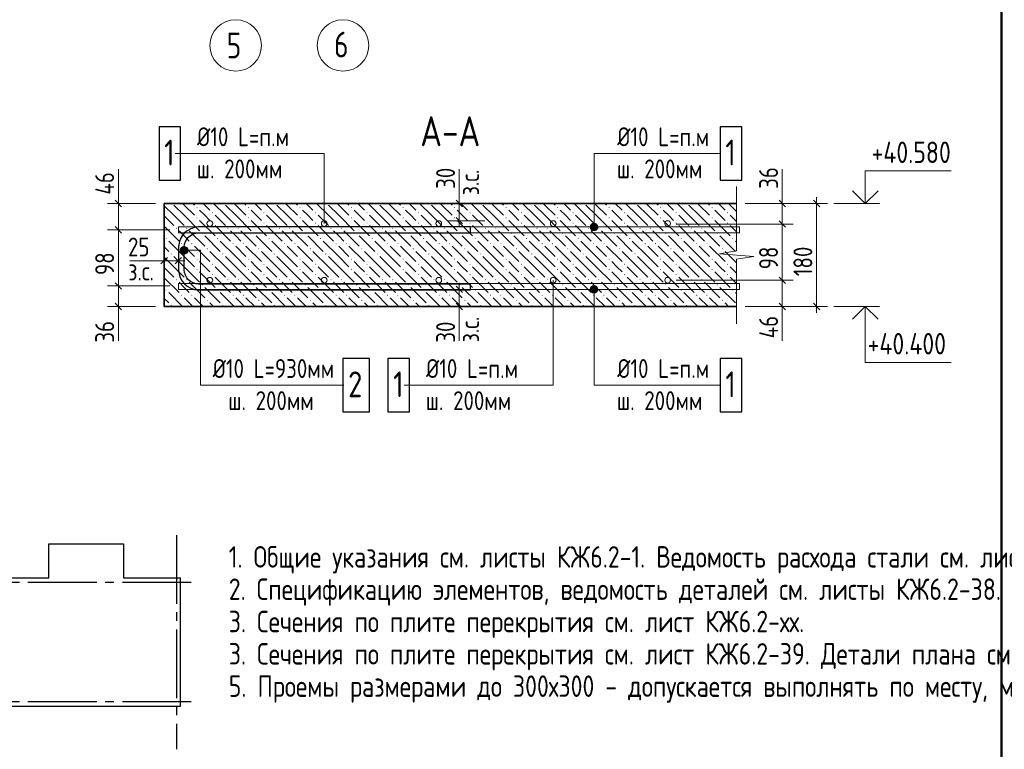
# Model space of a CAD drawing. Header units: millimetres. Extents: x 0 to 26306, y 0 to 29700.
# Tile 3 of 9: x 9064 to 20533, y 7100 to 15600. Entities that reach past the tile are written whole.
import ezdxf

# ---------------------------------------------------------------- set-up
doc = ezdxf.new("R2010")
doc.units = ezdxf.units.MM
doc.linetypes.add('______5', pattern=[1100, 800, -100, 100, -100])
for name, color, linetype, lineweight in [('Standard', 7, 'Continuous', 25), ('ЖБ Перекрытие верхний уровень', 7, 'Continuous', 35), ('Обрамление проемов стержнями', 7, 'Continuous', 25), ('Оси', 40, '______5', 18), ('Позиционная метка линия выноска', 7, 'Continuous', 13), ('Позиционная метка номер позиции', 7, 'Continuous', 13), ('Примечания', 7, 'Continuous', 25), ('Размерная выноска', 7, 'Continuous', 13)]:
    doc.layers.add(name, color=color, linetype=linetype, lineweight=lineweight)
doc.layers.add('Обрамление П-обр. равн.', color=7, linetype='Continuous', lineweight=25, true_color=0x5f1e0f)
doc.layers.add('Фоновоя арматура Х1', color=7, linetype='Continuous', lineweight=18, true_color=0x656565)
doc.styles.add('GOST 2.304-81', font='txt')
doc.styles.add('ISOCPEUR', font='txt')

msp = doc.modelspace()

# ---------------------------------------------------------------- hatches: boundary and pattern name
at = {"layer": 'ЖБ Перекрытие верхний уровень', "linetype": 'Continuous', "lineweight": 13, "transparency": 33554687}
for points in [[(11123, 13411), (11130, 13417), (11136, 13411), (11130, 13404)], [(11303, 13351), (11310, 13357), (11316, 13351), (11310, 13344)], [(11723, 13411), (11730, 13417), (11736, 13411), (11730, 13404)], [(11903, 13351), (11910, 13357), (11916, 13351), (11910, 13344)], [(12323, 13411), (12330, 13417), (12336, 13411), (12330, 13404)], [(12503, 13351), (12510, 13357), (12516, 13351), (12510, 13344)], [(12923, 13411), (12930, 13417), (12936, 13411), (12930, 13404)], [(13103, 13351), (13110, 13357), (13116, 13351), (13110, 13344)], [(13523, 13411), (13530, 13417), (13536, 13411), (13530, 13404)], [(13703, 13351), (13710, 13357), (13716, 13351), (13710, 13344)], [(14123, 13411), (14130, 13417), (14136, 13411), (14130, 13404)], [(14303, 13351), (14310, 13357), (14316, 13351), (14310, 13344)], [(14723, 13411), (14730, 13417), (14736, 13411), (14730, 13404)], [(14903, 13351), (14910, 13357), (14916, 13351), (14910, 13344)], [(15323, 13411), (15330, 13417), (15336, 13411), (15330, 13404)], [(15503, 13351), (15510, 13357), (15516, 13351), (15510, 13344)], [(15923, 13411), (15930, 13417), (15936, 13411), (15930, 13404)], [(16103, 13351), (16110, 13357), (16116, 13351), (16110, 13344)], [(16523, 13411), (16530, 13417), (16536, 13411), (16530, 13404)], [(16703, 13351), (16710, 13357), (16716, 13351), (16710, 13344)], [(17123, 13411), (17130, 13417), (17136, 13411), (17130, 13404)], [(17303, 13351), (17310, 13357), (17316, 13351), (17310, 13344)], [(11123, 13291), (11130, 13297), (11136, 13291), (11130, 13284)], [(11303, 13231), (11310, 13237), (11316, 13231), (11310, 13224)], [(11723, 13291), (11730, 13297), (11736, 13291), (11730, 13284)], [(11903, 13231), (11910, 13237), (11916, 13231), (11910, 13224)], [(12323, 13291), (12330, 13297), (12336, 13291), (12330, 13284)], [(12503, 13231), (12510, 13237), (12516, 13231), (12510, 13224)], [(12923, 13291), (12930, 13297), (12936, 13291), (12930, 13284)], [(13103, 13231), (13110, 13237), (13116, 13231), (13110, 13224)], [(13523, 13291), (13530, 13297), (13536, 13291), (13530, 13284)], [(13703, 13231), (13710, 13237), (13716, 13231), (13710, 13224)], [(14123, 13291), (14130, 13297), (14136, 13291), (14130, 13284)], [(14303, 13231), (14310, 13237), (14316, 13231), (14310, 13224)], [(14723, 13291), (14730, 13297), (14736, 13291), (14730, 13284)], [(14903, 13231), (14910, 13237), (14916, 13231), (14910, 13224)], [(15323, 13291), (15330, 13297), (15336, 13291), (15330, 13284)], [(15503, 13231), (15510, 13237), (15516, 13231), (15510, 13224)], [(15923, 13291), (15930, 13297), (15936, 13291), (15930, 13284)], [(16103, 13231), (16110, 13237), (16116, 13231), (16110, 13224)], [(16523, 13291), (16530, 13297), (16536, 13291), (16530, 13284)], [(16703, 13231), (16710, 13237), (16716, 13231), (16710, 13224)], [(17123, 13291), (17130, 13297), (17136, 13291), (17130, 13284)], [(17303, 13231), (17310, 13237), (17316, 13231), (17310, 13224)], [(10883, 13171), (10890, 13177), (10896, 13171), (10890, 13164)], [(11003, 13171), (11010, 13177), (11016, 13171), (11010, 13164)], [(11183, 13111), (11190, 13117), (11196, 13111), (11190, 13104)], [(11483, 13171), (11490, 13177), (11496, 13171), (11490, 13164)], [(11603, 13171), (11610, 13177), (11616, 13171), (11610, 13164)], [(11783, 13111), (11790, 13117), (11796, 13111), (11790, 13104)], [(12083, 13171), (12090, 13177), (12096, 13171), (12090, 13164)], [(12203, 13171), (12210, 13177), (12216, 13171), (12210, 13164)], [(12383, 13111), (12390, 13117), (12396, 13111), (12390, 13104)], [(12683, 13171), (12690, 13177), (12696, 13171), (12690, 13164)], [(12803, 13171), (12810, 13177), (12816, 13171), (12810, 13164)], [(12983, 13111), (12990, 13117), (12996, 13111), (12990, 13104)], [(13283, 13171), (13290, 13177), (13296, 13171), (13290, 13164)], [(13403, 13171), (13410, 13177), (13416, 13171), (13410, 13164)], [(13583, 13111), (13590, 13117), (13596, 13111), (13590, 13104)], [(13883, 13171), (13890, 13177), (13896, 13171), (13890, 13164)], [(14003, 13171), (14010, 13177), (14016, 13171), (14010, 13164)], [(14183, 13111), (14190, 13117), (14196, 13111), (14190, 13104)], [(14483, 13171), (14490, 13177), (14496, 13171), (14490, 13164)], [(14603, 13171), (14610, 13177), (14616, 13171), (14610, 13164)], [(14783, 13111), (14790, 13117), (14796, 13111), (14790, 13104)], [(15083, 13171), (15090, 13177), (15096, 13171), (15090, 13164)], [(15203, 13171), (15210, 13177), (15216, 13171), (15210, 13164)], [(15383, 13111), (15390, 13117), (15396, 13111), (15390, 13104)], [(15683, 13171), (15690, 13177), (15696, 13171), (15690, 13164)], [(15803, 13171), (15810, 13177), (15816, 13171), (15810, 13164)], [(15983, 13111), (15990, 13117), (15996, 13111), (15990, 13104)], [(16283, 13171), (16290, 13177), (16296, 13171), (16290, 13164)], [(16403, 13171), (16410, 13177), (16416, 13171), (16410, 13164)], [(16583, 13111), (16590, 13117), (16596, 13111), (16590, 13104)], [(16883, 13171), (16890, 13177), (16896, 13171), (16890, 13164)], [(17003, 13171), (17010, 13177), (17016, 13171), (17010, 13164)], [(17183, 13111), (17190, 13117), (17196, 13111), (17190, 13104)], [(10763, 13051), (10770, 13057), (10776, 13051), (10770, 13044)], [(10943, 12991), (10950, 12997), (10956, 12991), (10950, 12984)], [(11063, 12991), (11070, 12997), (11076, 12991), (11070, 12984)], [(11363, 13051), (11370, 13057), (11376, 13051), (11370, 13044)], [(11543, 12991), (11550, 12997), (11556, 12991), (11550, 12984)], [(11663, 12991), (11670, 12997), (11676, 12991), (11670, 12984)], [(11963, 13051), (11970, 13057), (11976, 13051), (11970, 13044)], [(12143, 12991), (12150, 12997), (12156, 12991), (12150, 12984)], [(12263, 12991), (12270, 12997), (12276, 12991), (12270, 12984)], [(12563, 13051), (12570, 13057), (12576, 13051), (12570, 13044)], [(12743, 12991), (12750, 12997), (12756, 12991), (12750, 12984)], [(12863, 12991), (12870, 12997), (12876, 12991), (12870, 12984)], [(13163, 13051), (13170, 13057), (13176, 13051), (13170, 13044)], [(13343, 12991), (13350, 12997), (13356, 12991), (13350, 12984)], [(13463, 12991), (13470, 12997), (13476, 12991), (13470, 12984)], [(13763, 13051), (13770, 13057), (13776, 13051), (13770, 13044)], [(13943, 12991), (13950, 12997), (13956, 12991), (13950, 12984)], [(14063, 12991), (14070, 12997), (14076, 12991), (14070, 12984)], [(14363, 13051), (14370, 13057), (14376, 13051), (14370, 13044)], [(14543, 12991), (14550, 12997), (14556, 12991), (14550, 12984)], [(14663, 12991), (14670, 12997), (14676, 12991), (14670, 12984)], [(14963, 13051), (14970, 13057), (14976, 13051), (14970, 13044)], [(15143, 12991), (15150, 12997), (15156, 12991), (15150, 12984)], [(15263, 12991), (15270, 12997), (15276, 12991), (15270, 12984)], [(15563, 13051), (15570, 13057), (15576, 13051), (15570, 13044)], [(15743, 12991), (15750, 12997), (15756, 12991), (15750, 12984)], [(15863, 12991), (15870, 12997), (15876, 12991), (15870, 12984)], [(16163, 13051), (16170, 13057), (16176, 13051), (16170, 13044)], [(16343, 12991), (16350, 12997), (16356, 12991), (16350, 12984)], [(16463, 12991), (16470, 12997), (16476, 12991), (16470, 12984)], [(16763, 13051), (16770, 13057), (16776, 13051), (16770, 13044)], [(16943, 12991), (16950, 12997), (16956, 12991), (16950, 12984)], [(17063, 12991), (17070, 12997), (17076, 12991), (17070, 12984)], [(17363, 13051), (17370, 13057), (17376, 13051), (17370, 13044)], [(10823, 12871), (10830, 12877), (10836, 12871), (10830, 12864)], [(11243, 12931), (11250, 12937), (11256, 12931), (11250, 12924)], [(11423, 12871), (11430, 12877), (11436, 12871), (11430, 12864)], [(11843, 12931), (11850, 12937), (11856, 12931), (11850, 12924)], [(12023, 12871), (12030, 12877), (12036, 12871), (12030, 12864)], [(12443, 12931), (12450, 12937), (12456, 12931), (12450, 12924)], [(12623, 12871), (12630, 12877), (12636, 12871), (12630, 12864)], [(13043, 12931), (13050, 12937), (13056, 12931), (13050, 12924)], [(13223, 12871), (13230, 12877), (13236, 12871), (13230, 12864)], [(13643, 12931), (13650, 12937), (13656, 12931), (13650, 12924)], [(13823, 12871), (13830, 12877), (13836, 12871), (13830, 12864)], [(14243, 12931), (14250, 12937), (14256, 12931), (14250, 12924)], [(14423, 12871), (14430, 12877), (14436, 12871), (14430, 12864)], [(14843, 12931), (14850, 12937), (14856, 12931), (14850, 12924)], [(15023, 12871), (15030, 12877), (15036, 12871), (15030, 12864)], [(15443, 12931), (15450, 12937), (15456, 12931), (15450, 12924)], [(15623, 12871), (15630, 12877), (15636, 12871), (15630, 12864)], [(16043, 12931), (16050, 12937), (16056, 12931), (16050, 12924)], [(16223, 12871), (16230, 12877), (16236, 12871), (16230, 12864)], [(16643, 12931), (16650, 12937), (16656, 12931), (16650, 12924)], [(16823, 12871), (16830, 12877), (16836, 12871), (16830, 12864)], [(17243, 12931), (17250, 12937), (17256, 12931), (17250, 12924)], [(11123, 12811), (11130, 12817), (11136, 12811), (11130, 12804)], [(11303, 12751), (11310, 12757), (11316, 12751), (11310, 12744)], [(11723, 12811), (11730, 12817), (11736, 12811), (11730, 12804)], [(11903, 12751), (11910, 12757), (11916, 12751), (11910, 12744)], [(12323, 12811), (12330, 12817), (12336, 12811), (12330, 12804)], [(12503, 12751), (12510, 12757), (12516, 12751), (12510, 12744)], [(12923, 12811), (12930, 12817), (12936, 12811), (12930, 12804)], [(13103, 12751), (13110, 12757), (13116, 12751), (13110, 12744)], [(13523, 12811), (13530, 12817), (13536, 12811), (13530, 12804)], [(13703, 12751), (13710, 12757), (13716, 12751), (13710, 12744)], [(14123, 12811), (14130, 12817), (14136, 12811), (14130, 12804)], [(14303, 12751), (14310, 12757), (14316, 12751), (14310, 12744)], [(14723, 12811), (14730, 12817), (14736, 12811), (14730, 12804)], [(14903, 12751), (14910, 12757), (14916, 12751), (14910, 12744)], [(15323, 12811), (15330, 12817), (15336, 12811), (15330, 12804)], [(15503, 12751), (15510, 12757), (15516, 12751), (15510, 12744)], [(15923, 12811), (15930, 12817), (15936, 12811), (15930, 12804)], [(16103, 12751), (16110, 12757), (16116, 12751), (16110, 12744)], [(16523, 12811), (16530, 12817), (16536, 12811), (16530, 12804)], [(16703, 12751), (16710, 12757), (16716, 12751), (16710, 12744)], [(17123, 12811), (17130, 12817), (17136, 12811), (17130, 12804)], [(17303, 12751), (17310, 12757), (17316, 12751), (17310, 12744)], [(11123, 12691), (11130, 12697), (11136, 12691), (11130, 12684)], [(11303, 12631), (11310, 12637), (11316, 12631), (11310, 12624)], [(11723, 12691), (11730, 12697), (11736, 12691), (11730, 12684)], [(11903, 12631), (11910, 12637), (11916, 12631), (11910, 12624)], [(12323, 12691), (12330, 12697), (12336, 12691), (12330, 12684)], [(12503, 12631), (12510, 12637), (12516, 12631), (12510, 12624)], [(12923, 12691), (12930, 12697), (12936, 12691), (12930, 12684)], [(13103, 12631), (13110, 12637), (13116, 12631), (13110, 12624)], [(13523, 12691), (13530, 12697), (13536, 12691), (13530, 12684)], [(13703, 12631), (13710, 12637), (13716, 12631), (13710, 12624)], [(14123, 12691), (14130, 12697), (14136, 12691), (14130, 12684)], [(14303, 12631), (14310, 12637), (14316, 12631), (14310, 12624)], [(14723, 12691), (14730, 12697), (14736, 12691), (14730, 12684)], [(14903, 12631), (14910, 12637), (14916, 12631), (14910, 12624)], [(15323, 12691), (15330, 12697), (15336, 12691), (15330, 12684)], [(15503, 12631), (15510, 12637), (15516, 12631), (15510, 12624)], [(15923, 12691), (15930, 12697), (15936, 12691), (15930, 12684)], [(16103, 12631), (16110, 12637), (16116, 12631), (16110, 12624)], [(16523, 12691), (16530, 12697), (16536, 12691), (16530, 12684)], [(16703, 12631), (16710, 12637), (16716, 12631), (16710, 12624)], [(17123, 12691), (17130, 12697), (17136, 12691), (17130, 12684)], [(17303, 12631), (17310, 12637), (17316, 12631), (17310, 12624)], [(10883, 12571), (10890, 12577), (10896, 12571), (10890, 12564)], [(11003, 12571), (11010, 12577), (11016, 12571), (11010, 12564)], [(11183, 12511), (11190, 12517), (11196, 12511), (11190, 12504)], [(11483, 12571), (11490, 12577), (11496, 12571), (11490, 12564)], [(11603, 12571), (11610, 12577), (11616, 12571), (11610, 12564)], [(11783, 12511), (11790, 12517), (11796, 12511), (11790, 12504)], [(12083, 12571), (12090, 12577), (12096, 12571), (12090, 12564)], [(12203, 12571), (12210, 12577), (12216, 12571), (12210, 12564)], [(12383, 12511), (12390, 12517), (12396, 12511), (12390, 12504)], [(12683, 12571), (12690, 12577), (12696, 12571), (12690, 12564)], [(12803, 12571), (12810, 12577), (12816, 12571), (12810, 12564)], [(12983, 12511), (12990, 12517), (12996, 12511), (12990, 12504)], [(13283, 12571), (13290, 12577), (13296, 12571), (13290, 12564)], [(13403, 12571), (13410, 12577), (13416, 12571), (13410, 12564)], [(13583, 12511), (13590, 12517), (13596, 12511), (13590, 12504)], [(13883, 12571), (13890, 12577), (13896, 12571), (13890, 12564)], [(14003, 12571), (14010, 12577), (14016, 12571), (14010, 12564)], [(14183, 12511), (14190, 12517), (14196, 12511), (14190, 12504)], [(14483, 12571), (14490, 12577), (14496, 12571), (14490, 12564)], [(14603, 12571), (14610, 12577), (14616, 12571), (14610, 12564)], [(14783, 12511), (14790, 12517), (14796, 12511), (14790, 12504)], [(15083, 12571), (15090, 12577), (15096, 12571), (15090, 12564)], [(15203, 12571), (15210, 12577), (15216, 12571), (15210, 12564)], [(15383, 12511), (15390, 12517), (15396, 12511), (15390, 12504)], [(15683, 12571), (15690, 12577), (15696, 12571), (15690, 12564)], [(15803, 12571), (15810, 12577), (15816, 12571), (15810, 12564)], [(15983, 12511), (15990, 12517), (15996, 12511), (15990, 12504)], [(16283, 12571), (16290, 12577), (16296, 12571), (16290, 12564)], [(16403, 12571), (16410, 12577), (16416, 12571), (16410, 12564)], [(16583, 12511), (16590, 12517), (16596, 12511), (16590, 12504)], [(16883, 12571), (16890, 12577), (16896, 12571), (16890, 12564)], [(17003, 12571), (17010, 12577), (17016, 12571), (17010, 12564)], [(17183, 12511), (17190, 12517), (17196, 12511), (17190, 12504)], [(10763, 12451), (10770, 12457), (10776, 12451), (10770, 12444)], [(10943, 12391), (10950, 12397), (10956, 12391), (10950, 12384)], [(11063, 12391), (11070, 12397), (11076, 12391), (11070, 12384)], [(11363, 12451), (11370, 12457), (11376, 12451), (11370, 12444)], [(11543, 12391), (11550, 12397), (11556, 12391), (11550, 12384)], [(11663, 12391), (11670, 12397), (11676, 12391), (11670, 12384)], [(11963, 12451), (11970, 12457), (11976, 12451), (11970, 12444)], [(12143, 12391), (12150, 12397), (12156, 12391), (12150, 12384)], [(12263, 12391), (12270, 12397), (12276, 12391), (12270, 12384)], [(12563, 12451), (12570, 12457), (12576, 12451), (12570, 12444)], [(12743, 12391), (12750, 12397), (12756, 12391), (12750, 12384)], [(12863, 12391), (12870, 12397), (12876, 12391), (12870, 12384)], [(13163, 12451), (13170, 12457), (13176, 12451), (13170, 12444)], [(13343, 12391), (13350, 12397), (13356, 12391), (13350, 12384)], [(13463, 12391), (13470, 12397), (13476, 12391), (13470, 12384)], [(13763, 12451), (13770, 12457), (13776, 12451), (13770, 12444)], [(13943, 12391), (13950, 12397), (13956, 12391), (13950, 12384)], [(14063, 12391), (14070, 12397), (14076, 12391), (14070, 12384)], [(14363, 12451), (14370, 12457), (14376, 12451), (14370, 12444)], [(14543, 12391), (14550, 12397), (14556, 12391), (14550, 12384)], [(14663, 12391), (14670, 12397), (14676, 12391), (14670, 12384)], [(14963, 12451), (14970, 12457), (14976, 12451), (14970, 12444)], [(15143, 12391), (15150, 12397), (15156, 12391), (15150, 12384)], [(15263, 12391), (15270, 12397), (15276, 12391), (15270, 12384)], [(15563, 12451), (15570, 12457), (15576, 12451), (15570, 12444)], [(15743, 12391), (15750, 12397), (15756, 12391), (15750, 12384)], [(15863, 12391), (15870, 12397), (15876, 12391), (15870, 12384)], [(16163, 12451), (16170, 12457), (16176, 12451), (16170, 12444)], [(16343, 12391), (16350, 12397), (16356, 12391), (16350, 12384)], [(16463, 12391), (16470, 12397), (16476, 12391), (16470, 12384)], [(16763, 12451), (16770, 12457), (16776, 12451), (16770, 12444)], [(16943, 12391), (16950, 12397), (16956, 12391), (16950, 12384)], [(17063, 12391), (17070, 12397), (17076, 12391), (17070, 12384)], [(17363, 12451), (17370, 12457), (17376, 12451), (17370, 12444)], [(10823, 12271), (10830, 12277), (10836, 12271), (10830, 12264)], [(11243, 12331), (11250, 12337), (11256, 12331), (11250, 12324)], [(11423, 12271), (11430, 12277), (11436, 12271), (11430, 12264)], [(11843, 12331), (11850, 12337), (11856, 12331), (11850, 12324)], [(12023, 12271), (12030, 12277), (12036, 12271), (12030, 12264)], [(12443, 12331), (12450, 12337), (12456, 12331), (12450, 12324)], [(12623, 12271), (12630, 12277), (12636, 12271), (12630, 12264)], [(13043, 12331), (13050, 12337), (13056, 12331), (13050, 12324)], [(13223, 12271), (13230, 12277), (13236, 12271), (13230, 12264)], [(13643, 12331), (13650, 12337), (13656, 12331), (13650, 12324)], [(13823, 12271), (13830, 12277), (13836, 12271), (13830, 12264)], [(14243, 12331), (14250, 12337), (14256, 12331), (14250, 12324)], [(14423, 12271), (14430, 12277), (14436, 12271), (14430, 12264)], [(14843, 12331), (14850, 12337), (14856, 12331), (14850, 12324)], [(15023, 12271), (15030, 12277), (15036, 12271), (15030, 12264)], [(15443, 12331), (15450, 12337), (15456, 12331), (15450, 12324)], [(15623, 12271), (15630, 12277), (15636, 12271), (15630, 12264)], [(16043, 12331), (16050, 12337), (16056, 12331), (16050, 12324)], [(16223, 12271), (16230, 12277), (16236, 12271), (16230, 12264)], [(16643, 12331), (16650, 12337), (16656, 12331), (16650, 12324)], [(16823, 12271), (16830, 12277), (16836, 12271), (16830, 12264)], [(17243, 12331), (17250, 12337), (17256, 12331), (17250, 12324)]]:
    msp.add_hatch(color=7, dxfattribs=at).paths.add_polyline_path(points, flags=16)
at = {"layer": 'Позиционная метка линия выноска', "linetype": 'Continuous', "lineweight": 13, "transparency": 33554687}
for points in [[(15794, 13207), (15717, 13207), (15710, 13185)], [(15794, 13207), (15710, 13185), (15800, 13185)], [(15778, 13224), (15733, 13224), (15717, 13207)], [(15778, 13224), (15717, 13207), (15794, 13207)], [(15733, 13224), (15778, 13224), (15755, 13230)], [(15800, 13185), (15710, 13185), (15717, 13162)], [(15800, 13185), (15717, 13162), (15794, 13162)], [(15794, 13162), (15717, 13162), (15733, 13146)], [(15794, 13162), (15733, 13146), (15778, 13146)], [(15778, 13146), (15733, 13146), (15755, 13140)], [(10942, 12891), (10942, 12936), (10935, 12913)], [(10958, 12875), (10958, 12952), (10942, 12936)], [(10958, 12875), (10942, 12936), (10942, 12891)], [(10980, 12868), (10980, 12958), (10958, 12952)], [(10980, 12868), (10958, 12952), (10958, 12875)], [(11003, 12875), (11003, 12952), (10980, 12958)], [(11003, 12875), (10980, 12958), (10980, 12868)], [(11019, 12891), (11019, 12936), (11003, 12952)], [(11019, 12891), (11003, 12952), (11003, 12875)], [(11019, 12936), (11019, 12891), (11025, 12913)], [(15733, 12497), (15778, 12497), (15755, 12503)], [(15710, 12458), (15800, 12458), (15794, 12481)], [(15710, 12458), (15794, 12481), (15717, 12481)], [(15717, 12436), (15800, 12458), (15710, 12458)], [(15717, 12481), (15794, 12481), (15778, 12497)], [(15717, 12481), (15778, 12497), (15733, 12497)], [(15717, 12436), (15794, 12436), (15800, 12458)], [(15733, 12420), (15794, 12436), (15717, 12436)], [(15733, 12420), (15778, 12420), (15794, 12436)], [(15778, 12420), (15733, 12420), (15755, 12413)]]:
    msp.add_hatch(color=7, dxfattribs=at).paths.add_polyline_path(points)

# ---------------------------------------------------------------- linework, layer by layer
at = {"layer": 'Standard', "color": 7, "linetype": 'Continuous', "lineweight": 13, "transparency": 33554687}
for p, q in [((10214, 13458), (10214, 13533)), ((14185, 13458), (14185, 13533)), ((17947, 13458), (17947, 13533)), ((18347, 13458), (18347, 13533)), ((10176, 13496), (10251, 13421)), ((10214, 13458), (10214, 13152)), ((14223, 13421), (14148, 13496)), ((14185, 13258), (14185, 13458)), ((17910, 13496), (17985, 13421)), ((17947, 13458), (17947, 13218)), ((18385, 13421), (18310, 13496)), ((18547, 13458), (19080, 13458)), ((10176, 13189), (10251, 13114)), ((14223, 13221), (14148, 13296)), ((14185, 13258), (14185, 13183)), ((17910, 13256), (17985, 13181)), ((17947, 13218), (17947, 12565)), ((10214, 13152), (10214, 12498)), ((10747, 12792), (10672, 12792)), ((10785, 12829), (10710, 12754)), ((10914, 12792), (10747, 12792)), ((10951, 12829), (10876, 12754)), ((10914, 12792), (10989, 12792)), ((10176, 12536), (10251, 12461)), ((14185, 12458), (14185, 12533)), ((17910, 12602), (17985, 12527)), ((17947, 12565), (17947, 12258)), ((10214, 12498), (10214, 12258)), ((14148, 12496), (14223, 12421)), ((14185, 12458), (14185, 12258)), ((10176, 12296), (10251, 12221)), ((14148, 12296), (14223, 12221)), ((17910, 12296), (17985, 12221)), ((18385, 12221), (18310, 12296)), ((10214, 12258), (10214, 12183)), ((14185, 12258), (14185, 12183)), ((17947, 12258), (17947, 12183)), ((18347, 12258), (18347, 12183)), ((18547, 12258), (19080, 12258))]:
    msp.add_line(p, q, dxfattribs=at)
at = {"layer": 'Standard', "color": 251, "linetype": 'Continuous', "lineweight": 13, "true_color": 0x656565, "transparency": 33554687}
for p, q in [((10214, 13458), (10089, 13458)), ((10214, 13458), (10339, 13458)), ((10214, 13458), (10647, 13458)), ((14185, 13458), (14060, 13458)), ((14185, 13458), (14310, 13458)), ((14185, 13458), (14485, 13458)), ((18347, 13458), (17514, 13458)), ((17947, 13458), (17822, 13458)), ((17947, 13458), (18072, 13458)), ((18347, 13458), (18222, 13458)), ((18347, 13458), (18472, 13458)), ((14185, 13258), (14060, 13258)), ((14185, 13258), (14310, 13258)), ((14185, 13258), (14484, 13258)), ((17947, 13218), (17822, 13218)), ((17947, 13218), (18072, 13218)), ((10214, 13152), (10089, 13152)), ((10214, 13152), (10339, 13152)), ((10214, 13152), (10814, 13152)), ((10747, 12792), (10747, 12917)), ((10914, 12792), (10914, 12917)), ((10747, 12792), (10747, 12667)), ((10747, 12792), (10747, 12625)), ((10914, 12792), (10914, 12667)), ((10914, 12792), (10914, 12692)), ((17947, 12565), (17822, 12565)), ((17947, 12565), (18072, 12565)), ((10214, 12498), (10089, 12498)), ((10214, 12498), (10339, 12498)), ((10214, 12498), (10814, 12498)), ((14185, 12458), (14060, 12458)), ((14185, 12458), (14310, 12458)), ((10214, 12258), (10089, 12258)), ((10214, 12258), (10339, 12258)), ((10214, 12258), (10647, 12258)), ((14185, 12258), (14060, 12258)), ((14185, 12258), (14310, 12258)), ((18347, 12258), (17514, 12258)), ((17947, 12258), (17822, 12258)), ((17947, 12258), (18072, 12258)), ((18347, 12258), (18222, 12258)), ((18347, 12258), (18472, 12258))]:
    msp.add_line(p, q, dxfattribs=at)
at = {"layer": 'Standard', "color": 7, "linetype": 'Continuous', "lineweight": 50, "transparency": 33554687}
msp.add_lwpolyline([(2000, 29200), (20500, 29200), (20500, 500), (2000, 500), (2000, 29200)], close=True, dxfattribs=at)
at = {"layer": 'Standard', "color": 7, "linetype": 'Continuous', "lineweight": 13, "transparency": 33554687}
for points in [[(18914, 13458), (18914, 13838), (19914, 13838)], [(18765, 13607), (18914, 13458), (19062, 13607)], [(18347, 12258), (18347, 12751), (18347, 12751), (18347, 13458)], [(18765, 12110), (18914, 12258), (19062, 12110)], [(18914, 12258), (18914, 11608), (19914, 11608)]]:
    msp.add_lwpolyline(points, dxfattribs=at)
at = {"layer": 'Standard', "color": 251, "linetype": 'Continuous', "lineweight": 13, "true_color": 0x656565, "transparency": 33554687}
for points in [[(17947, 13458), (17930, 13458), (17930, 13458), (17930, 13458), (17930, 13458), (17514, 13458)], [(17947, 13218), (17930, 13218), (17930, 13218), (17930, 13218), (17930, 13218), (16712, 13218)], [(17947, 12565), (17930, 12565), (17930, 12565), (16712, 12565)], [(14185, 12458), (14418, 12458), (14418, 12458), (14484, 12458)], [(14185, 12258), (14342, 12258), (14342, 12258), (14485, 12258)], [(17947, 12258), (17930, 12258), (17930, 12258), (17514, 12258)]]:
    msp.add_lwpolyline(points, dxfattribs=at)
at = {"layer": 'Standard', "color": 7, "linetype": 'Continuous', "lineweight": 25, "transparency": 33554687}
msp.add_lwpolyline([(6673, 7600), (6673, 9063), (6693, 9063), (6693, 9078), (6673, 9078), (6673, 9096), (7301, 9096), (7301, 9493), (8169, 9493), (8169, 9096), (8787, 9096), (9405, 9096), (9405, 9493), (10273, 9493), (10273, 9096), (10934, 9096), (10934, 7600), (8787, 7600), (6673, 7600)], dxfattribs=at)
at = {"layer": 'ЖБ Перекрытие верхний уровень', "color": 7, "linetype": 'Continuous', "lineweight": 35, "transparency": 33554687}
for p, q in [((17414, 13458), (10747, 13458)), ((10747, 13458), (10747, 12258)), ((10747, 12258), (17414, 12258))]:
    msp.add_line(p, q, dxfattribs=at)
at = {"layer": 'ЖБ Перекрытие верхний уровень', "color": 9, "linetype": 'Continuous', "lineweight": 13, "true_color": 0xc7c7c7, "transparency": 33554687}
for p, q in [((10860, 13321), (10747, 13433)), ((10860, 13441), (10980, 13321)), ((10980, 13441), (10962, 13458)), ((10980, 13441), (11100, 13321)), ((11082, 13458), (11100, 13441)), ((11202, 13458), (11280, 13381)), ((11460, 13321), (11322, 13458)), ((11460, 13441), (11580, 13321)), ((11580, 13441), (11562, 13458)), ((11580, 13441), (11700, 13321)), ((11682, 13458), (11700, 13441)), ((11802, 13458), (11880, 13381)), ((12060, 13321), (11922, 13458)), ((12060, 13441), (12180, 13321)), ((12180, 13441), (12162, 13458)), ((12180, 13441), (12300, 13321)), ((12282, 13458), (12300, 13441)), ((12402, 13458), (12480, 13381)), ((12660, 13321), (12522, 13458)), ((12660, 13441), (12780, 13321)), ((12780, 13441), (12762, 13458)), ((12780, 13441), (12900, 13321)), ((12882, 13458), (12900, 13441)), ((13002, 13458), (13080, 13381)), ((13260, 13321), (13122, 13458)), ((13260, 13441), (13380, 13321)), ((13380, 13441), (13362, 13458)), ((13380, 13441), (13500, 13321)), ((13482, 13458), (13500, 13441)), ((13602, 13458), (13680, 13381)), ((13860, 13321), (13722, 13458)), ((13860, 13441), (13980, 13321)), ((13980, 13441), (13962, 13458)), ((13980, 13441), (14100, 13321)), ((14082, 13458), (14100, 13441)), ((14202, 13458), (14280, 13381)), ((14460, 13321), (14322, 13458)), ((14460, 13441), (14580, 13321)), ((14580, 13441), (14562, 13458)), ((14580, 13441), (14700, 13321)), ((14682, 13458), (14700, 13441)), ((14802, 13458), (14880, 13381)), ((15060, 13321), (14922, 13458)), ((15060, 13441), (15180, 13321)), ((15180, 13441), (15162, 13458)), ((15180, 13441), (15300, 13321)), ((15282, 13458), (15300, 13441)), ((15402, 13458), (15480, 13381)), ((15660, 13321), (15522, 13458)), ((15660, 13441), (15780, 13321)), ((15780, 13441), (15762, 13458)), ((15780, 13441), (15900, 13321)), ((15882, 13458), (15900, 13441)), ((16002, 13458), (16080, 13381)), ((16260, 13321), (16122, 13458)), ((16260, 13441), (16380, 13321)), ((16380, 13441), (16362, 13458)), ((16380, 13441), (16500, 13321)), ((16482, 13458), (16500, 13441)), ((16602, 13458), (16680, 13381)), ((16860, 13321), (16722, 13458)), ((16860, 13441), (16980, 13321)), ((16980, 13441), (16962, 13458)), ((16980, 13441), (17100, 13321)), ((17082, 13458), (17100, 13441)), ((17202, 13458), (17280, 13381)), ((17414, 13367), (17322, 13458)), ((10747, 13313), (10860, 13201)), ((10860, 13321), (10980, 13201)), ((10980, 13321), (11160, 13141)), ((11220, 13321), (11160, 13381)), ((11280, 13261), (11220, 13321)), ((11340, 13321), (11460, 13201)), ((11460, 13321), (11580, 13201)), ((11580, 13321), (11760, 13141)), ((11820, 13321), (11760, 13381)), ((11880, 13261), (11820, 13321)), ((11940, 13321), (12060, 13201)), ((12060, 13321), (12180, 13201)), ((12180, 13321), (12360, 13141)), ((12420, 13321), (12360, 13381)), ((12480, 13261), (12420, 13321)), ((12540, 13321), (12660, 13201)), ((12660, 13321), (12780, 13201)), ((12780, 13321), (12960, 13141)), ((13020, 13321), (12960, 13381)), ((13080, 13261), (13020, 13321)), ((13140, 13321), (13260, 13201)), ((13260, 13321), (13380, 13201)), ((13380, 13321), (13560, 13141)), ((13620, 13321), (13560, 13381)), ((13680, 13261), (13620, 13321)), ((13740, 13321), (13860, 13201)), ((13860, 13321), (13980, 13201)), ((13980, 13321), (14160, 13141)), ((14220, 13321), (14160, 13381)), ((14280, 13261), (14220, 13321)), ((14340, 13321), (14460, 13201)), ((14460, 13321), (14580, 13201)), ((14580, 13321), (14760, 13141)), ((14820, 13321), (14760, 13381)), ((14880, 13261), (14820, 13321)), ((14940, 13321), (15060, 13201)), ((15060, 13321), (15180, 13201)), ((15180, 13321), (15360, 13141)), ((15420, 13321), (15360, 13381)), ((15480, 13261), (15420, 13321)), ((15540, 13321), (15660, 13201)), ((15660, 13321), (15780, 13201)), ((15780, 13321), (15960, 13141)), ((16020, 13321), (15960, 13381)), ((16080, 13261), (16020, 13321)), ((16140, 13321), (16260, 13201)), ((16260, 13321), (16380, 13201)), ((16380, 13321), (16560, 13141)), ((16620, 13321), (16560, 13381)), ((16680, 13261), (16620, 13321)), ((16740, 13321), (16860, 13201)), ((16860, 13321), (16980, 13201)), ((16980, 13321), (17160, 13141)), ((17220, 13321), (17160, 13381)), ((17280, 13261), (17220, 13321)), ((17340, 13321), (17414, 13247)), ((10747, 13193), (10920, 13021)), ((11160, 13261), (11340, 13081)), ((11340, 13201), (11520, 13021)), ((11760, 13261), (11940, 13081)), ((11940, 13201), (12120, 13021)), ((12360, 13261), (12540, 13081)), ((12540, 13201), (12720, 13021)), ((12960, 13261), (13140, 13081)), ((13140, 13201), (13320, 13021)), ((13560, 13261), (13740, 13081)), ((13740, 13201), (13920, 13021)), ((14160, 13261), (14340, 13081)), ((14340, 13201), (14520, 13021)), ((14760, 13261), (14940, 13081)), ((14940, 13201), (15120, 13021)), ((15360, 13261), (15540, 13081)), ((15540, 13201), (15720, 13021)), ((15960, 13261), (16140, 13081)), ((16140, 13201), (16320, 13021)), ((16560, 13261), (16740, 13081)), ((16740, 13201), (16920, 13021)), ((17160, 13261), (17340, 13081)), ((17340, 13201), (17414, 13127)), ((10980, 13081), (10920, 13141)), ((11040, 13021), (10980, 13081)), ((11040, 13141), (11220, 12961)), ((11220, 13081), (11400, 12901)), ((11580, 13081), (11520, 13141)), ((11640, 13021), (11580, 13081)), ((11640, 13141), (11820, 12961)), ((11820, 13081), (12000, 12901)), ((12180, 13081), (12120, 13141)), ((12240, 13021), (12180, 13081)), ((12240, 13141), (12420, 12961)), ((12420, 13081), (12600, 12901)), ((12780, 13081), (12720, 13141)), ((12840, 13021), (12780, 13081)), ((12840, 13141), (13020, 12961)), ((13020, 13081), (13200, 12901)), ((13380, 13081), (13320, 13141)), ((13440, 13021), (13380, 13081)), ((13440, 13141), (13620, 12961)), ((13620, 13081), (13800, 12901)), ((13980, 13081), (13920, 13141)), ((14040, 13021), (13980, 13081)), ((14040, 13141), (14220, 12961)), ((14220, 13081), (14400, 12901)), ((14580, 13081), (14520, 13141)), ((14640, 13021), (14580, 13081)), ((14640, 13141), (14820, 12961)), ((14820, 13081), (15000, 12901)), ((15180, 13081), (15120, 13141)), ((15240, 13021), (15180, 13081)), ((15240, 13141), (15420, 12961)), ((15420, 13081), (15600, 12901)), ((15780, 13081), (15720, 13141)), ((15840, 13021), (15780, 13081)), ((15840, 13141), (16020, 12961)), ((16020, 13081), (16200, 12901)), ((16380, 13081), (16320, 13141)), ((16440, 13021), (16380, 13081)), ((16440, 13141), (16620, 12961)), ((16620, 13081), (16800, 12901)), ((16980, 13081), (16920, 13141)), ((17040, 13021), (16980, 13081)), ((17040, 13141), (17220, 12961)), ((17220, 13081), (17400, 12901)), ((10980, 12841), (10800, 13021)), ((10980, 12961), (11100, 12841)), ((11100, 12961), (11280, 12781)), ((11580, 12841), (11400, 13021)), ((11580, 12961), (11700, 12841)), ((11700, 12961), (11880, 12781)), ((12180, 12841), (12000, 13021)), ((12180, 12961), (12300, 12841)), ((12300, 12961), (12480, 12781)), ((12780, 12841), (12600, 13021)), ((12780, 12961), (12900, 12841)), ((12900, 12961), (13080, 12781)), ((13380, 12841), (13200, 13021)), ((13380, 12961), (13500, 12841)), ((13500, 12961), (13680, 12781)), ((13980, 12841), (13800, 13021)), ((13980, 12961), (14100, 12841)), ((14100, 12961), (14280, 12781)), ((14580, 12841), (14400, 13021)), ((14580, 12961), (14700, 12841)), ((14700, 12961), (14880, 12781)), ((15180, 12841), (15000, 13021)), ((15180, 12961), (15300, 12841)), ((15300, 12961), (15480, 12781)), ((15780, 12841), (15600, 13021)), ((15780, 12961), (15900, 12841)), ((15900, 12961), (16080, 12781)), ((16380, 12841), (16200, 13021)), ((16380, 12961), (16500, 12841)), ((16500, 12961), (16680, 12781)), ((16980, 12841), (16800, 13021)), ((16980, 12961), (17100, 12841)), ((17100, 12961), (17280, 12781)), ((17414, 13007), (17400, 13021)), ((10747, 12953), (10800, 12901)), ((11460, 12721), (11280, 12901)), ((12060, 12721), (11880, 12901)), ((12660, 12721), (12480, 12901)), ((13260, 12721), (13080, 12901)), ((13860, 12721), (13680, 12901)), ((14460, 12721), (14280, 12901)), ((15060, 12721), (14880, 12901)), ((15660, 12721), (15480, 12901)), ((16260, 12721), (16080, 12901)), ((16860, 12721), (16680, 12901)), ((17414, 12767), (17280, 12901)), ((10860, 12721), (10747, 12833)), ((10860, 12841), (10980, 12721)), ((10980, 12841), (11100, 12721)), ((11220, 12721), (11160, 12781)), ((11460, 12841), (11580, 12721)), ((11580, 12841), (11700, 12721)), ((11820, 12721), (11760, 12781)), ((12060, 12841), (12180, 12721)), ((12180, 12841), (12300, 12721)), ((12420, 12721), (12360, 12781)), ((12660, 12841), (12780, 12721)), ((12780, 12841), (12900, 12721)), ((13020, 12721), (12960, 12781)), ((13260, 12841), (13380, 12721)), ((13380, 12841), (13500, 12721)), ((13620, 12721), (13560, 12781)), ((13860, 12841), (13980, 12721)), ((13980, 12841), (14100, 12721)), ((14220, 12721), (14160, 12781)), ((14460, 12841), (14580, 12721)), ((14580, 12841), (14700, 12721)), ((14820, 12721), (14760, 12781)), ((15060, 12841), (15180, 12721)), ((15180, 12841), (15300, 12721)), ((15420, 12721), (15360, 12781)), ((15660, 12841), (15780, 12721)), ((15780, 12841), (15900, 12721)), ((16020, 12721), (15960, 12781)), ((16260, 12841), (16380, 12721)), ((16380, 12841), (16500, 12721)), ((16620, 12721), (16560, 12781)), ((16860, 12841), (16980, 12721)), ((16980, 12841), (17100, 12721)), ((17220, 12721), (17160, 12781)), ((10747, 12713), (10860, 12601)), ((10860, 12721), (10980, 12601)), ((10980, 12721), (11160, 12541)), ((11160, 12661), (11340, 12481)), ((11280, 12661), (11220, 12721)), ((11340, 12721), (11460, 12601)), ((11460, 12721), (11580, 12601)), ((11580, 12721), (11760, 12541)), ((11760, 12661), (11940, 12481)), ((11880, 12661), (11820, 12721)), ((11940, 12721), (12060, 12601)), ((12060, 12721), (12180, 12601)), ((12180, 12721), (12360, 12541)), ((12360, 12661), (12540, 12481)), ((12480, 12661), (12420, 12721)), ((12540, 12721), (12660, 12601)), ((12660, 12721), (12780, 12601)), ((12780, 12721), (12960, 12541)), ((12960, 12661), (13140, 12481)), ((13080, 12661), (13020, 12721)), ((13140, 12721), (13260, 12601)), ((13260, 12721), (13380, 12601)), ((13380, 12721), (13560, 12541)), ((13560, 12661), (13740, 12481)), ((13680, 12661), (13620, 12721)), ((13740, 12721), (13860, 12601)), ((13860, 12721), (13980, 12601)), ((13980, 12721), (14160, 12541)), ((14160, 12661), (14340, 12481)), ((14280, 12661), (14220, 12721)), ((14340, 12721), (14460, 12601)), ((14460, 12721), (14580, 12601)), ((14580, 12721), (14760, 12541)), ((14760, 12661), (14940, 12481)), ((14880, 12661), (14820, 12721)), ((14940, 12721), (15060, 12601)), ((15060, 12721), (15180, 12601)), ((15180, 12721), (15360, 12541)), ((15360, 12661), (15540, 12481)), ((15480, 12661), (15420, 12721)), ((15540, 12721), (15660, 12601)), ((15660, 12721), (15780, 12601)), ((15780, 12721), (15960, 12541)), ((15960, 12661), (16140, 12481)), ((16080, 12661), (16020, 12721)), ((16140, 12721), (16260, 12601)), ((16260, 12721), (16380, 12601)), ((16380, 12721), (16560, 12541)), ((16560, 12661), (16740, 12481)), ((16680, 12661), (16620, 12721)), ((16740, 12721), (16860, 12601)), ((16860, 12721), (16980, 12601)), ((16980, 12721), (17160, 12541)), ((17160, 12661), (17340, 12481)), ((17280, 12661), (17220, 12721)), ((17340, 12721), (17414, 12647)), ((10747, 12593), (10920, 12421)), ((10980, 12481), (10920, 12541)), ((11040, 12541), (11220, 12361)), ((11340, 12601), (11520, 12421)), ((11580, 12481), (11520, 12541)), ((11640, 12541), (11820, 12361)), ((11940, 12601), (12120, 12421)), ((12180, 12481), (12120, 12541)), ((12240, 12541), (12420, 12361)), ((12540, 12601), (12720, 12421)), ((12780, 12481), (12720, 12541)), ((12840, 12541), (13020, 12361)), ((13140, 12601), (13320, 12421)), ((13380, 12481), (13320, 12541)), ((13440, 12541), (13620, 12361)), ((13740, 12601), (13920, 12421)), ((13980, 12481), (13920, 12541)), ((14040, 12541), (14220, 12361)), ((14340, 12601), (14520, 12421)), ((14580, 12481), (14520, 12541)), ((14640, 12541), (14820, 12361)), ((14940, 12601), (15120, 12421)), ((15180, 12481), (15120, 12541)), ((15240, 12541), (15420, 12361)), ((15540, 12601), (15720, 12421)), ((15780, 12481), (15720, 12541)), ((15840, 12541), (16020, 12361)), ((16140, 12601), (16320, 12421)), ((16380, 12481), (16320, 12541)), ((16440, 12541), (16620, 12361)), ((16740, 12601), (16920, 12421)), ((16980, 12481), (16920, 12541)), ((17040, 12541), (17220, 12361)), ((17340, 12601), (17414, 12527)), ((10962, 12258), (10800, 12421)), ((11040, 12421), (10980, 12481)), ((11220, 12481), (11400, 12301)), ((11562, 12258), (11400, 12421)), ((11640, 12421), (11580, 12481)), ((11820, 12481), (12000, 12301)), ((12162, 12258), (12000, 12421)), ((12240, 12421), (12180, 12481)), ((12420, 12481), (12600, 12301)), ((12762, 12258), (12600, 12421)), ((12840, 12421), (12780, 12481)), ((13020, 12481), (13200, 12301)), ((13362, 12258), (13200, 12421)), ((13440, 12421), (13380, 12481)), ((13620, 12481), (13800, 12301)), ((13962, 12258), (13800, 12421)), ((14040, 12421), (13980, 12481)), ((14220, 12481), (14400, 12301)), ((14562, 12258), (14400, 12421)), ((14640, 12421), (14580, 12481)), ((14820, 12481), (15000, 12301)), ((15162, 12258), (15000, 12421)), ((15240, 12421), (15180, 12481)), ((15420, 12481), (15600, 12301)), ((15762, 12258), (15600, 12421)), ((15840, 12421), (15780, 12481)), ((16020, 12481), (16200, 12301)), ((16362, 12258), (16200, 12421)), ((16440, 12421), (16380, 12481)), ((16620, 12481), (16800, 12301)), ((16962, 12258), (16800, 12421)), ((17040, 12421), (16980, 12481)), ((17220, 12481), (17400, 12301)), ((17414, 12407), (17400, 12421)), ((10747, 12353), (10800, 12301)), ((10980, 12361), (11082, 12258)), ((11100, 12361), (11202, 12258)), ((11322, 12258), (11280, 12301)), ((11580, 12361), (11682, 12258)), ((11700, 12361), (11802, 12258)), ((11922, 12258), (11880, 12301)), ((12180, 12361), (12282, 12258)), ((12300, 12361), (12402, 12258)), ((12522, 12258), (12480, 12301)), ((12780, 12361), (12882, 12258)), ((12900, 12361), (13002, 12258)), ((13122, 12258), (13080, 12301)), ((13380, 12361), (13482, 12258)), ((13500, 12361), (13602, 12258)), ((13722, 12258), (13680, 12301)), ((13980, 12361), (14082, 12258)), ((14100, 12361), (14202, 12258)), ((14322, 12258), (14280, 12301)), ((14580, 12361), (14682, 12258)), ((14700, 12361), (14802, 12258)), ((14922, 12258), (14880, 12301)), ((15180, 12361), (15282, 12258)), ((15300, 12361), (15402, 12258)), ((15522, 12258), (15480, 12301)), ((15780, 12361), (15882, 12258)), ((15900, 12361), (16002, 12258)), ((16122, 12258), (16080, 12301)), ((16380, 12361), (16482, 12258)), ((16500, 12361), (16602, 12258)), ((16722, 12258), (16680, 12301)), ((16980, 12361), (17082, 12258)), ((17100, 12361), (17202, 12258)), ((17322, 12258), (17280, 12301))]:
    msp.add_line(p, q, dxfattribs=at)
at = {"layer": 'Обрамление П-обр. равн.', "color": 38, "linetype": 'Continuous', "lineweight": 25, "true_color": 0x5f1e0f, "transparency": 33554687}
msp.add_lwpolyline([(14314, 13185), (11142, 13185), (11101, 13179), (11057, 13165), (11017, 13142), (10984, 13115), (10956, 13082), (10934, 13042), (10920, 12998), (10914, 12956), (10914, 12680), (10920, 12639), (10934, 12595), (10956, 12555), (10984, 12522), (11017, 12494), (11057, 12472), (11101, 12457), (11142, 12452), (14314, 12452), (14314, 12518), (11147, 12518), (11116, 12523), (11084, 12533), (11055, 12549), (11031, 12569), (11012, 12593), (10995, 12622), (10985, 12654), (10980, 12685), (10980, 12952), (10985, 12983), (10995, 13015), (11012, 13044), (11031, 13067), (11055, 13087), (11084, 13104), (11116, 13114), (11147, 13118), (14314, 13118), (14314, 13185)], dxfattribs=at)
msp.add_lwpolyline([(14314, 13185), (11142, 13185), (11101, 13179), (11057, 13165), (11017, 13142), (10984, 13115), (10956, 13082), (10934, 13042), (10920, 12998), (10914, 12956), (10914, 12680), (10920, 12639), (10934, 12595), (10956, 12555), (10984, 12522), (11017, 12494), (11057, 12472), (11101, 12457), (11142, 12452), (14314, 12452), (14314, 12518), (11147, 12518), (11116, 12523), (11084, 12533), (11055, 12549), (11031, 12569), (11012, 12593), (10995, 12622), (10985, 12654), (10980, 12685), (10980, 12952), (10985, 12983), (10995, 13015), (11012, 13044), (11031, 13067), (11055, 13087), (11084, 13104), (11116, 13114), (11147, 13118), (14314, 13118), (14314, 13185)], dxfattribs=at)
msp.add_lwpolyline([(14314, 13185), (11142, 13185), (11101, 13179), (11057, 13165), (11017, 13142), (10984, 13115), (10956, 13082), (10934, 13042), (10920, 12998), (10914, 12956), (10914, 12680), (10920, 12639), (10934, 12595), (10956, 12555), (10984, 12522), (11017, 12494), (11057, 12472), (11101, 12457), (11142, 12452), (14314, 12452), (14314, 12518), (11147, 12518), (11116, 12523), (11084, 12533), (11055, 12549), (11031, 12569), (11012, 12593), (10995, 12622), (10985, 12654), (10980, 12685), (10980, 12952), (10985, 12983), (10995, 13015), (11012, 13044), (11031, 13067), (11055, 13087), (11084, 13104), (11116, 13114), (11147, 13118), (14314, 13118), (14314, 13185)], dxfattribs=at)
at = {"layer": 'Оси', "color": 8, "linetype": '______5', "lineweight": -3, "transparency": 33554687}
for p, q in [((10891, 9596), (10891, 7100)), ((11061, 9043), (3600, 9043)), ((11061, 9043), (3600, 9043)), ((11061, 7653), (3600, 7653))]:
    msp.add_line(p, q, dxfattribs=at)
at = {"layer": 'Оси', "color": 7, "linetype": 'Continuous', "lineweight": 13, "transparency": 33554687}
for centre in [(11580, 15300), (12830, 15300)]:
    msp.add_circle(centre, 300, dxfattribs=at)
at = {"layer": 'Позиционная метка линия выноска', "color": 7, "linetype": 'Continuous', "lineweight": 13, "transparency": 33554687}
for p, q in [((15755, 13230), (15755, 13230)), ((15710, 13185), (15710, 13185)), ((15755, 13140), (15755, 13140)), ((15800, 13185), (15800, 13185)), ((10935, 12913), (10935, 12913)), ((10980, 12958), (10980, 12958)), ((10980, 12868), (10980, 12868)), ((11025, 12913), (11025, 12913)), ((15755, 12503), (15755, 12503)), ((15710, 12458), (15710, 12458)), ((15755, 12413), (15755, 12413)), ((15800, 12458), (15800, 12458))]:
    msp.add_line(p, q, dxfattribs=at)
for points in [[(12612, 13225), (12612, 14042), (10877, 14042)], [(17231, 14042), (15755, 14042), (15755, 13185)], [(12838, 11342), (11171, 11342), (11171, 12913), (10980, 12913)], [(15279, 12565), (15279, 11342), (13544, 11342)], [(17231, 11342), (15755, 11342), (15755, 12458)]]:
    msp.add_lwpolyline(points, dxfattribs=at)
for centre in [(15755, 13185), (10980, 12913), (15755, 12458)]:
    msp.add_circle(centre, 45, dxfattribs=at)
at = {"layer": 'Позиционная метка номер позиции', "color": 7, "linetype": 'Continuous', "lineweight": 25, "transparency": 33554687}
for points in [[(10687, 13732), (10937, 13732), (10937, 14352), (10687, 14352), (10687, 13732)], [(17224, 13732), (17474, 13732), (17474, 14352), (17224, 14352), (17224, 13732)], [(12830, 11032), (13140, 11032), (13140, 11652), (12830, 11652), (12830, 11032)], [(13354, 11032), (13604, 11032), (13604, 11652), (13354, 11652), (13354, 11032)], [(17224, 11032), (17474, 11032), (17474, 11652), (17224, 11652), (17224, 11032)]]:
    msp.add_lwpolyline(points, dxfattribs=at)
at = {"layer": 'Примечания', "color": 7, "linetype": 'Continuous', "lineweight": 13, "transparency": 33554687}
for p, q in [((17414, 13658), (17414, 12906)), ((17414, 12906), (17214, 12874)), ((17214, 12874), (17614, 12842)), ((17614, 12842), (17414, 12810)), ((17414, 12810), (17414, 12058)), ((17414, 12058), (17414, 12058))]:
    msp.add_line(p, q, dxfattribs=at)
at = {"layer": 'Размерная выноска', "color": 7, "linetype": 'Continuous', "lineweight": 13, "transparency": 33554687}
for p, q in [((10214, 13458), (10214, 13858)), ((14185, 13458), (14185, 13858)), ((17947, 13458), (17947, 13858)), ((10747, 12792), (10347, 12792)), ((10214, 12258), (10214, 11858)), ((14185, 12258), (14185, 11858)), ((17947, 12258), (17947, 11858))]:
    msp.add_line(p, q, dxfattribs=at)
at = {"layer": 'Фоновоя арматура Х1', "color": 251, "linetype": 'Continuous', "lineweight": 18, "true_color": 0x656565, "transparency": 33554687}
for points in [[(10914, 13118), (17447, 13118), (17447, 13185), (10914, 13185), (10914, 13118)], [(10914, 13118), (17447, 13118), (17447, 13185), (10914, 13185), (10914, 13118)], [(10914, 12458), (17447, 12458), (17447, 12525), (10914, 12525), (10914, 12458)], [(10914, 12458), (17447, 12458), (17447, 12525), (10914, 12525), (10914, 12458)], [(10914, 12458), (17447, 12458), (17447, 12525), (10914, 12525), (10914, 12458)]]:
    msp.add_lwpolyline(points, dxfattribs=at)
for centre in [(11279, 13225), (12612, 13225), (13946, 13225), (15279, 13225), (16612, 13225), (11279, 12565), (12612, 12565), (13946, 12565), (15279, 12565), (16612, 12565)]:
    msp.add_circle(centre, 33.3, dxfattribs=at)

# ---------------------------------------------------------------- texts
at = {"layer": 'Standard', "color": 7, "linetype": 'Continuous', "lineweight": 35, "transparency": 33554687, "insert": (13730, 14125), "char_height": 350, "width": 871.09, "attachment_point": 7, "style": 'GOST 2.304-81'}
msp.add_mtext('А-А', dxfattribs=at)
at = {"layer": 'Standard', "color": 7, "linetype": 'Continuous', "lineweight": 25, "transparency": 33554687, "attachment_point": 7, "style": 'GOST 2.304-81'}
for s, insert, char_height, width in [('+40.580', (18987, 13930), 250, 1084.01), ('25', (10326, 12842), 220, 375.75), ('з.с.', (10330, 12562), 220, 446.07), ('+40.400', (18941, 11700), 250, 1101.71)]:
    msp.add_mtext(s, dxfattribs=dict(at, insert=insert, char_height=char_height, width=width))
at = {"layer": 'Standard', "color": 7, "linetype": 'Continuous', "lineweight": 25, "transparency": 33554687, "char_height": 220, "attachment_point": 7, "rotation": 90, "style": 'GOST 2.304-81'}
for s, insert, width in [('з.с.', (14415, 13555), 446.07), ('46', (10164, 13562), 391.31), ('30', (14135, 13629), 375.74), ('36', (17897, 13629), 375.74), ('180', (18297, 12612), 485.08), ('98', (17897, 12692), 391.31), ('98', (10164, 12625), 391.32), ('з.с.', (14415, 11842), 446.06), ('36', (10164, 11837), 375.73), ('46', (17897, 11888), 391.3), ('30', (14135, 11837), 375.73)]:
    msp.add_mtext(s, dxfattribs=dict(at, insert=insert, width=width))
at = {"layer": 'Обрамление проемов стержнями', "color": 7, "linetype": 'Continuous', "lineweight": 13, "transparency": 33554687, "insert": (11500, 9467), "char_height": 250, "width": 15666.88, "attachment_point": 1, "line_spacing_factor": 0.903614}
msp.add_mtext('\\A1;{\\fGOST 2.304-81|i0|b0;\\H250.000000;\\W1.000000;\\C7;1. Общие указания см. листы КЖ6.2-1. Ведомость расхода стали см. лист КЖ6.2-38.}\\P{\\fGOST 2.304-81|i0|b0;\\H250.000000;\\W1.000000;\\C7;2. Спецификацию элементов, ведомость деталей см. листы КЖ6.2-38.}\\P{\\fGOST 2.304-81|i0|b0;\\H250.000000;\\W1.000000;\\C7;3. Сечения по плите перекрытия см. лист КЖ6.2-хх.}\\P{\\fGOST 2.304-81|i0|b0;\\H250.000000;\\W1.000000;\\C7;3. Сечения по плите перекрытия см. лист КЖ6.2-39. Детали плана см. лист КЖ6.2-39.}\\P{\\fGOST 2.304-81|i0|b0;\\H250.000000;\\W1.000000;\\C7;5. Проемы размерами до 300х300 - допускается выполнять по месту, методом алмазного бурения.}\\P', dxfattribs=at)
at = {"layer": 'Оси', "color": 7, "linetype": 'Continuous', "lineweight": 25, "transparency": 33554687, "char_height": 300, "attachment_point": 7, "style": 'ISOCPEUR'}
for s, insert, width in [('\\W0.78;5', (11475, 15150), 326.41), ('\\W0.78;6', (12725, 15160), 326.4)]:
    msp.add_mtext(s, dxfattribs=dict(at, insert=insert, width=width))
at = {"layer": 'Позиционная метка номер позиции', "color": 7, "linetype": 'Continuous', "lineweight": 25, "transparency": 33554687, "attachment_point": 7, "style": 'GOST 2.304-81'}
for s, insert, char_height, width in [('Ø10\\~L=п.м', (11131, 14126), 220, 1112.95), ('Ø10\\~L=п.м', (16025, 14126), 220, 1112.95), ('1', (10747, 13902), 300, 277.87), ('1', (17284, 13902), 300, 277.87), ('ш.\\~200мм', (11128, 13752), 220, 1125.9), ('ш.\\~200мм', (16021, 13752), 220, 1125.91), ('Ø10\\~L=930мм', (11313, 11426), 220, 1488.03), ('Ø10\\~L=п.м', (13798, 11426), 220, 1112.96), ('Ø10\\~L=п.м', (16025, 11426), 220, 1112.95), ('2', (12890, 11202), 300, 341.8), ('1', (13414, 11202), 300, 277.87), ('1', (17284, 11202), 300, 277.87), ('ш.\\~200мм', (11494, 11052), 220, 1125.9), ('ш.\\~200мм', (13794, 11052), 220, 1125.89), ('ш.\\~200мм', (16021, 11052), 220, 1125.91)]:
    msp.add_mtext(s, dxfattribs=dict(at, insert=insert, char_height=char_height, width=width))

doc.saveas('drawing.dxf')
